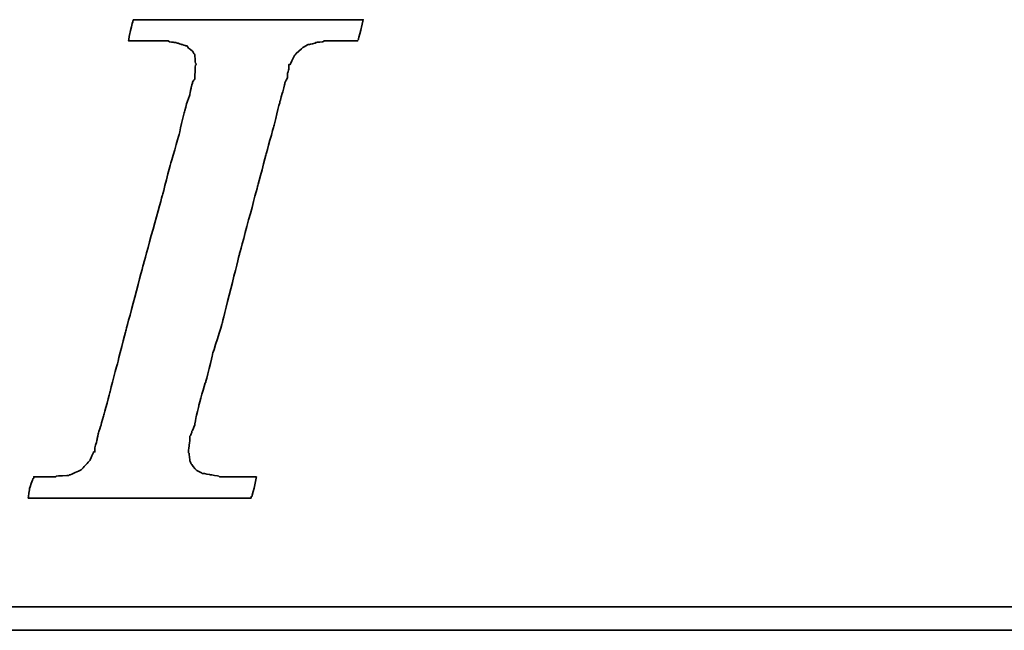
# Model space of a CAD drawing. Header units: millimetres. Extents: x 23 to 524, y 152 to 321.
# Tile 36 of 57: x 393 to 406, y 195 to 203. Entities that reach past the tile are written whole.
import ezdxf

# ---------------------------------------------------------------- set-up
doc = ezdxf.new("R2010")
doc.units = ezdxf.units.MM
doc.header["$LTSCALE"] = 0.15
doc.layers.add('DIM', color=4, linetype='CONTINUOUS')
doc.layers.add('layer 1', color=7, linetype='CONTINUOUS')

# ---------------------------------------------------------------- blocks, each defined once
blk = doc.blocks.new('TBI MOTION logo(完整正式版)')
at = {"layer": 'layer 1', "color": 22, "lineweight": 35}
for points, knots in [([(-40.59125, -7.94375), (-40.59125, -7.94375), (-40.97375, -7.94375), (-40.97375, -7.94375), (-40.97375, -7.94375), (-40.97375, -7.94375), (-41.38125, -7.94375), (-41.38125, -7.94375), (-41.38125, -7.94375), (-41.38125, -7.94375), (-41.54875, -7.94375), (-41.54875, -7.94375), (-41.54875, -7.94375), (-41.54875, -7.94375), (-41.59875, -7.94375), (-41.59875, -7.94375), (-41.59875, -7.94375), (-41.59875, -7.94375), (-41.88375, -7.94375), (-41.88375, -7.94375), (-41.88375, -7.94375), (-41.88375, -7.94375), (-41.90875, -7.91875), (-41.90875, -7.91875), (-41.90875, -7.91875), (-41.90875, -7.91875), (-42.19875, -7.87125), (-42.19875, -7.87125), (-42.19875, -7.87125), (-42.19875, -7.87125), (-42.43875, -7.82375), (-42.43875, -7.82375), (-42.43875, -7.82375), (-42.43875, -7.82375), (-42.45875, -7.82375), (-42.45875, -7.82375), (-42.45875, -7.82375), (-42.45875, -7.82375), (-42.48625, -7.82375), (-42.48625, -7.82375), (-42.48625, -7.82375), (-42.48625, -7.82375), (-42.67625, -7.72375), (-42.67625, -7.72375), (-42.67625, -7.72375), (-42.67625, -7.72375), (-42.70125, -7.70375), (-42.70125, -7.70375), (-42.70125, -7.70375), (-42.70125, -7.70375), (-42.72375, -7.67875), (-42.72375, -7.67875), (-42.72375, -7.67875), (-42.72375, -7.67875), (-42.86875, -7.48875), (-42.86875, -7.48875), (-42.86875, -7.48875), (-42.86875, -7.48875), (-42.89375, -7.43875), (-42.89375, -7.43875), (-42.89375, -7.43875), (-42.89375, -7.43875), (-42.91875, -7.38875), (-42.91875, -7.38875), (-42.91875, -7.38875), (-42.91875, -7.38875), (-42.93875, -7.12875), (-42.93875, -7.12875), (-42.93875, -7.12875), (-42.93875, -7.12875), (-42.96375, -7.10375), (-42.96375, -7.10375), (-42.96375, -7.10375), (-42.96375, -7.10375), (-42.96375, -7.05375), (-42.96375, -7.05375), (-42.96375, -7.05375), (-42.96375, -7.05375), (-42.96375, -7.00875), (-42.96375, -7.00875), (-42.96375, -7.00875), (-42.96375, -7.00875), (-42.91875, -6.69625), (-42.91875, -6.69625), (-42.91875, -6.69625), (-42.91875, -6.69625), (-42.91875, -6.62375), (-42.91875, -6.62375), (-42.91875, -6.62375), (-42.91875, -6.62375), (-42.91875, -6.59625), (-42.91875, -6.59625), (-42.91875, -6.59625), (-42.91875, -6.59625), (-42.91875, -6.57375), (-42.91875, -6.57375), (-42.91875, -6.57375), (-42.91875, -6.57375), (-42.91875, -6.52875), (-42.91875, -6.52875), (-42.91875, -6.52875), (-42.91875, -6.52875), (-42.89375, -6.50375), (-42.89375, -6.50375), (-42.89375, -6.50375), (-42.89375, -6.50375), (-42.84375, -6.38375), (-42.84375, -6.38375), (-42.84375, -6.38375), (-42.84375, -6.38375), (-42.84375, -6.35875), (-42.84375, -6.35875), (-42.84375, -6.35875), (-42.84375, -6.35875), (-42.74625, -6.14375), (-42.74625, -6.14375), (-42.74625, -6.14375), (-42.74625, -6.14375), (-42.70125, -5.85375), (-42.70125, -5.85375), (-42.70125, -5.85375), (-42.70125, -5.85375), (-42.60375, -5.47125), (-42.60375, -5.47125), (-42.60375, -5.47125), (-42.60375, -5.47125), (-42.60375, -5.44875), (-42.60375, -5.44875), (-42.60375, -5.44875), (-42.60375, -5.44875), (-42.38875, -4.67875), (-42.38875, -4.67875), (-42.38875, -4.67875), (-42.38875, -4.67875), (-42.36375, -4.65375), (-42.36375, -4.65375), (-42.36375, -4.65375), (-42.36375, -4.65375), (-42.12375, -3.69625), (-42.12375, -3.69625), (-42.12375, -3.69625), (-42.12375, -3.69625), (-42.12375, -3.67374), (-42.12375, -3.67374), (-42.12375, -3.67374), (-42.12375, -3.67374), (-41.78875, -2.59374), (-41.78875, -2.59374), (-41.78875, -2.59374), (-41.78875, -2.59374), (-41.18875, -0.19375), (-41.18875, -0.19375), (-41.18875, -0.19375), (-41.18875, -0.19375), (-40.54375, 2.20624), (-40.54375, 2.20624), (-40.54375, 2.20624), (-40.54375, 2.20624), (-40.25375, 3.30875), (-40.25375, 3.30875), (-40.25375, 3.30875), (-40.25375, 3.30875), (-39.98875, 4.27125), (-39.98875, 4.27125), (-39.98875, 4.27125), (-39.98875, 4.27125), (-39.77375, 5.13125), (-39.77375, 5.13125), (-39.77375, 5.13125), (-39.77375, 5.13125), (-39.67875, 5.47125), (-39.67875, 5.47125), (-39.67875, 5.47125), (-39.67875, 5.47125), (-39.60375, 5.75625), (-39.60375, 5.75625), (-39.60375, 5.75625), (-39.60375, 5.75625), (-39.60375, 5.78125), (-39.60375, 5.78125), (-39.60375, 5.78125), (-39.60375, 5.78125), (-39.50875, 5.97125), (-39.50875, 5.97125), (-39.50875, 5.97125), (-39.50875, 5.97125), (-39.50875, 6.13875), (-39.50875, 6.13875), (-39.50875, 6.13875), (-39.50875, 6.13875), (-39.48625, 6.16625), (-39.48625, 6.16625), (-39.48625, 6.16625), (-39.48625, 6.16625), (-39.46125, 6.28625), (-39.46125, 6.28625), (-39.46125, 6.28625), (-39.46125, 6.28625), (-39.46125, 6.42625), (-39.46125, 6.42625), (-39.46125, 6.42625), (-39.46125, 6.42625), (-39.41375, 6.42625), (-39.41375, 6.42625), (-39.41375, 6.42625), (-39.41375, 6.42625), (-39.29375, 6.69125), (-39.29375, 6.69125), (-39.29375, 6.69125), (-39.29375, 6.69125), (-39.26875, 6.74125), (-39.26875, 6.74125), (-39.26875, 6.74125), (-39.26875, 6.74125), (-39.24375, 6.76625), (-39.24375, 6.76625), (-39.24375, 6.76625), (-39.24375, 6.76625), (-38.98375, 7.00624), (-38.98375, 7.00624), (-38.98375, 7.00624), (-38.98375, 7.00624), (-38.95625, 7.02624), (-38.95625, 7.02624), (-38.95625, 7.02624), (-38.95625, 7.02624), (-38.78875, 7.12624), (-38.78875, 7.12624), (-38.78875, 7.12624), (-38.78875, 7.12624), (-38.76375, 7.12624), (-38.76375, 7.12624), (-38.76375, 7.12624), (-38.76375, 7.12624), (-38.74375, 7.12624), (-38.74375, 7.12624), (-38.74375, 7.12624), (-38.74375, 7.12624), (-38.52875, 7.17125), (-38.52875, 7.17125), (-38.52875, 7.17125), (-38.52875, 7.17125), (-38.52875, 7.19624), (-38.52875, 7.19624), (-38.52875, 7.19624), (-38.52875, 7.19624), (-38.50375, 7.19624), (-38.50375, 7.19624), (-38.50375, 7.19624), (-38.50375, 7.19624), (-38.26125, 7.21875), (-38.26125, 7.21875), (-38.26125, 7.21875), (-38.26125, 7.21875), (-38.23875, 7.24624), (-38.23875, 7.24624), (-38.23875, 7.24624), (-38.23875, 7.24624), (-38.21625, 7.24624), (-38.21625, 7.24624), (-38.21625, 7.24624), (-38.21625, 7.24624), (-38.18875, 7.24624), (-38.18875, 7.24624), (-38.18875, 7.24624), (-38.18875, 7.24624), (-37.90375, 7.24624), (-37.90375, 7.24624), (-37.90375, 7.24624), (-37.90375, 7.24624), (-37.85375, 7.24624), (-37.85375, 7.24624), (-37.85375, 7.24624), (-37.85375, 7.24624), (-37.75875, 7.24624), (-37.75875, 7.24624), (-37.75875, 7.24624), (-37.75875, 7.24624), (-37.42375, 7.24624), (-37.42375, 7.24624), (-37.42375, 7.24624), (-37.42375, 7.24624), (-37.08875, 7.24624), (-37.08875, 7.24624), (-37.08875, 7.24624), (-37.08875, 7.24624), (-37.06375, 7.24624), (-37.06375, 7.24624), (-37.06375, 7.24624), (-37.06375, 7.24624), (-37.06375, 7.26624), (-37.06375, 7.26624), (-37.06375, 7.26624), (-37.06375, 7.26624), (-37.03875, 7.29125), (-37.03875, 7.29125), (-37.03875, 7.29125), (-37.03875, 7.29125), (-37.03875, 7.31625), (-37.03875, 7.31625), (-37.03875, 7.31625), (-37.03875, 7.31625), (-36.94125, 7.67625), (-36.94125, 7.67625), (-36.94125, 7.67625), (-36.94125, 7.67625), (-36.86875, 7.98625), (-36.86875, 7.98625), (-36.86875, 7.98625), (-36.86875, 7.98625), (-36.98875, 7.98625), (-36.98875, 7.98625), (-36.98875, 7.98625), (-36.98875, 7.98625), (-37.42375, 7.98625), (-37.42375, 7.98625), (-37.42375, 7.98625), (-37.42375, 7.98625), (-37.94875, 7.98625), (-37.94875, 7.98625), (-37.94875, 7.98625), (-37.94875, 7.98625), (-38.57375, 7.98625), (-38.57375, 7.98625), (-38.57375, 7.98625), (-38.57375, 7.98625), (-39.29375, 7.98625), (-39.29375, 7.98625), (-39.29375, 7.98625), (-39.29375, 7.98625), (-40.82875, 7.98625), (-40.82875, 7.98625), (-40.82875, 7.98625), (-40.82875, 7.98625), (-42.36375, 7.98625), (-42.36375, 7.98625), (-42.36375, 7.98625), (-42.36375, 7.98625), (-43.08375, 7.98625), (-43.08375, 7.98625), (-43.08375, 7.98625), (-43.08375, 7.98625), (-43.70875, 7.98625), (-43.70875, 7.98625), (-43.70875, 7.98625), (-43.70875, 7.98625), (-44.23375, 7.98625), (-44.23375, 7.98625), (-44.23375, 7.98625), (-44.23375, 7.98625), (-44.66875, 7.98625), (-44.66875, 7.98625), (-44.66875, 7.98625), (-44.66875, 7.98625), (-44.88375, 7.98625), (-44.88375, 7.98625), (-44.88375, 7.98625), (-44.88375, 7.98625), (-44.90875, 7.94125), (-44.90875, 7.94125), (-44.90875, 7.94125), (-44.90875, 7.94125), (-44.90875, 7.91625), (-44.90875, 7.91625), (-44.90875, 7.91625), (-44.90875, 7.91625), (-45.00375, 7.55625), (-45.00375, 7.55625), (-45.00375, 7.55625), (-45.00375, 7.55625), (-45.05375, 7.24624), (-45.05375, 7.24624), (-45.05375, 7.24624), (-45.05375, 7.24624), (-44.61875, 7.24624), (-44.61875, 7.24624), (-44.61875, 7.24624), (-44.61875, 7.24624), (-44.11375, 7.24624), (-44.11375, 7.24624), (-44.11375, 7.24624), (-44.11375, 7.24624), (-43.99375, 7.24624), (-43.99375, 7.24624), (-43.99375, 7.24624), (-43.99375, 7.24624), (-43.94625, 7.24624), (-43.94625, 7.24624), (-43.94625, 7.24624), (-43.94625, 7.24624), (-43.92374, 7.24624), (-43.92374, 7.24624), (-43.92374, 7.24624), (-43.92374, 7.24624), (-43.65875, 7.24624), (-43.65875, 7.24624), (-43.65875, 7.24624), (-43.65875, 7.24624), (-43.63875, 7.21875), (-43.63875, 7.21875), (-43.63875, 7.21875), (-43.63875, 7.21875), (-43.46875, 7.19624), (-43.46875, 7.19624), (-43.46875, 7.19624), (-43.46875, 7.19624), (-43.39875, 7.19624), (-43.39875, 7.19624), (-43.39875, 7.19624), (-43.39875, 7.19624), (-43.37125, 7.17125), (-43.37125, 7.17125), (-43.37125, 7.17125), (-43.37125, 7.17125), (-43.34875, 7.17125), (-43.34875, 7.17125), (-43.34875, 7.17125), (-43.34875, 7.17125), (-43.20375, 7.12624), (-43.20375, 7.12624), (-43.20375, 7.12624), (-43.20375, 7.12624), (-43.05875, 7.07624), (-43.05875, 7.07624), (-43.05875, 7.07624), (-43.05875, 7.07624), (-43.01375, 7.07624), (-43.01375, 7.07624), (-43.01375, 7.07624), (-43.01375, 7.07624), (-42.98875, 7.02624), (-42.98875, 7.02624), (-42.98875, 7.02624), (-42.98875, 7.02624), (-42.79875, 6.86125), (-42.79875, 6.86125), (-42.79875, 6.86125), (-42.79875, 6.86125), (-42.77375, 6.81125), (-42.77375, 6.81125), (-42.77375, 6.81125), (-42.77375, 6.81125), (-42.74625, 6.76625), (-42.74625, 6.76625), (-42.74625, 6.76625), (-42.74625, 6.76625), (-42.72375, 6.47625), (-42.72375, 6.47625), (-42.72375, 6.47625), (-42.72375, 6.47625), (-42.70125, 6.45124), (-42.70125, 6.45124), (-42.70125, 6.45124), (-42.70125, 6.45124), (-42.70125, 6.42625), (-42.70125, 6.42625), (-42.70125, 6.42625), (-42.70125, 6.42625), (-42.72375, 6.40625), (-42.72375, 6.40625), (-42.72375, 6.40625), (-42.72375, 6.40625), (-42.74625, 5.97125), (-42.74625, 5.97125), (-42.74625, 5.97125), (-42.74625, 5.97125), (-42.74625, 5.94625), (-42.74625, 5.94625), (-42.74625, 5.94625), (-42.74625, 5.94625), (-42.74625, 5.92625), (-42.74625, 5.92625), (-42.74625, 5.92625), (-42.74625, 5.92625), (-42.77375, 5.87625), (-42.77375, 5.87625), (-42.77375, 5.87625), (-42.77375, 5.87625), (-42.81875, 5.80625), (-42.81875, 5.80625), (-42.81875, 5.80625), (-42.81875, 5.80625), (-42.86875, 5.63625), (-42.86875, 5.63625), (-42.86875, 5.63625), (-42.86875, 5.63625), (-42.91875, 5.39625), (-42.91875, 5.39625), (-42.91875, 5.39625), (-42.91875, 5.39625), (-42.91875, 5.37124), (-42.91875, 5.37124), (-42.91875, 5.37124), (-42.91875, 5.37124), (-43.01375, 5.10874), (-43.01375, 5.10874), (-43.01375, 5.10874), (-43.01375, 5.10874), (-43.10875, 4.77124), (-43.10875, 4.77124), (-43.10875, 4.77124), (-43.10875, 4.77124), (-43.29875, 3.95625), (-43.29875, 3.95625), (-43.29875, 3.95625), (-43.29875, 3.95625), (-43.58875, 2.95125), (-43.58875, 2.95125), (-43.58875, 2.95125), (-43.58875, 2.95125), (-43.87375, 1.87125), (-43.87375, 1.87125), (-43.87375, 1.87125), (-43.87375, 1.87125), (-44.52625, -0.50374), (-44.52625, -0.50374), (-44.52625, -0.50374), (-44.52625, -0.50374), (-45.14875, -2.85375), (-45.14875, -2.85375), (-45.14875, -2.85375), (-45.14875, -2.85375), (-45.43375, -3.95875), (-45.43375, -3.95875), (-45.43375, -3.95875), (-45.43375, -3.95875), (-45.69875, -4.96875), (-45.69875, -4.96875), (-45.69875, -4.96875), (-45.69875, -4.96875), (-45.91375, -5.78375), (-45.91375, -5.78375), (-45.91375, -5.78375), (-45.91375, -5.78375), (-46.01375, -6.11875), (-46.01375, -6.11875), (-46.01375, -6.11875), (-46.01375, -6.11875), (-46.01375, -6.14375), (-46.01375, -6.14375), (-46.01375, -6.14375), (-46.01375, -6.14375), (-46.10875, -6.40875), (-46.10875, -6.40875), (-46.10875, -6.40875), (-46.10875, -6.40875), (-46.15375, -6.64875), (-46.15375, -6.64875), (-46.15375, -6.64875), (-46.15375, -6.64875), (-46.20375, -6.83875), (-46.20375, -6.83875), (-46.20375, -6.83875), (-46.20375, -6.83875), (-46.22875, -6.93375), (-46.22875, -6.93375), (-46.22875, -6.93375), (-46.22875, -6.93375), (-46.22875, -7.07875), (-46.22875, -7.07875), (-46.22875, -7.07875), (-46.22875, -7.07875), (-46.27375, -7.07875), (-46.27375, -7.07875), (-46.27375, -7.07875), (-46.27375, -7.07875), (-46.39375, -7.34375), (-46.39375, -7.34375), (-46.39375, -7.34375), (-46.39375, -7.34375), (-46.39375, -7.36875), (-46.39375, -7.36875), (-46.39375, -7.36875), (-46.39375, -7.36875), (-46.42125, -7.38875), (-46.42125, -7.38875), (-46.42125, -7.38875), (-46.42125, -7.38875), (-46.68375, -7.67875), (-46.68375, -7.67875), (-46.68375, -7.67875), (-46.68375, -7.67875), (-46.70875, -7.70375), (-46.70875, -7.70375), (-46.70875, -7.70375), (-46.70875, -7.70375), (-46.75375, -7.72375), (-46.75375, -7.72375), (-46.75375, -7.72375), (-46.75375, -7.72375), (-47.08875, -7.87125), (-47.08875, -7.87125), (-47.08875, -7.87125), (-47.08875, -7.87125), (-47.11625, -7.87125), (-47.11625, -7.87125), (-47.11625, -7.87125), (-47.11625, -7.87125), (-47.13875, -7.89375), (-47.13875, -7.89375), (-47.13875, -7.89375), (-47.13875, -7.89375), (-47.56875, -7.91875), (-47.56875, -7.91875), (-47.56875, -7.91875), (-47.56875, -7.91875), (-47.59625, -7.94375), (-47.59625, -7.94375), (-47.59625, -7.94375), (-47.59625, -7.94375), (-47.64375, -7.94375), (-47.64375, -7.94375), (-47.64375, -7.94375), (-47.64375, -7.94375), (-47.73625, -7.94375), (-47.73625, -7.94375), (-47.73625, -7.94375), (-47.73625, -7.94375), (-48.07375, -7.94375), (-48.07375, -7.94375), (-48.07375, -7.94375), (-48.07375, -7.94375), (-48.36125, -7.94375), (-48.36125, -7.94375), (-48.36125, -7.94375), (-48.36125, -7.94375), (-48.36125, -7.96625), (-48.36125, -7.96625), (-48.36125, -7.96625), (-48.36125, -7.96625), (-48.36125, -7.99125), (-48.36125, -7.99125), (-48.36125, -7.99125), (-48.36125, -7.99125), (-48.38875, -8.01375), (-48.38875, -8.01375), (-48.38875, -8.01375), (-48.38875, -8.01375), (-48.50875, -8.34875), (-48.50875, -8.34875), (-48.50875, -8.34875), (-48.50875, -8.34875), (-48.55375, -8.68625), (-48.55375, -8.68625), (-48.55375, -8.68625), (-48.55375, -8.68625), (-48.45875, -8.68625), (-48.45875, -8.68625), (-48.45875, -8.68625), (-48.45875, -8.68625), (-48.07375, -8.68625), (-48.07375, -8.68625), (-48.07375, -8.68625), (-48.07375, -8.68625), (-47.52375, -8.68625), (-47.52375, -8.68625), (-47.52375, -8.68625), (-47.52375, -8.68625), (-46.92375, -8.68625), (-46.92375, -8.68625), (-46.92375, -8.68625), (-46.92375, -8.68625), (-46.25375, -8.68625), (-46.25375, -8.68625), (-46.25375, -8.68625), (-46.25375, -8.68625), (-46.20375, -8.68625), (-46.20375, -8.68625), (-46.20375, -8.68625), (-46.20375, -8.68625), (-44.71375, -8.68625), (-44.71375, -8.68625), (-44.71375, -8.68625), (-44.71375, -8.68625), (-43.22875, -8.68625), (-43.22875, -8.68625), (-43.22875, -8.68625), (-43.22875, -8.68625), (-42.55875, -8.68625), (-42.55875, -8.68625), (-42.55875, -8.68625), (-42.55875, -8.68625), (-42.50875, -8.68625), (-42.50875, -8.68625), (-42.50875, -8.68625), (-42.50875, -8.68625), (-41.93375, -8.68625), (-41.93375, -8.68625), (-41.93375, -8.68625), (-41.93375, -8.68625), (-41.38125, -8.68625), (-41.38125, -8.68625), (-41.38125, -8.68625), (-41.38125, -8.68625), (-40.97375, -8.68625), (-40.97375, -8.68625), (-40.97375, -8.68625), (-40.97375, -8.68625), (-40.78125, -8.68625), (-40.78125, -8.68625), (-40.78125, -8.68625), (-40.78125, -8.68625), (-40.78125, -8.63875), (-40.78125, -8.63875), (-40.78125, -8.63875), (-40.78125, -8.63875), (-40.75875, -8.63875), (-40.75875, -8.63875), (-40.75875, -8.63875), (-40.75875, -8.63875), (-40.66375, -8.27875), (-40.66375, -8.27875), (-40.66375, -8.27875), (-40.66375, -8.27875), (-40.59125, -7.94375), (-40.59125, -7.94375)], [0, 0, 0, 0, 0.00558659, 0.00558659, 0.00558659, 0.0055866, 0.01117318, 0.01117318, 0.01117318, 0.01117319, 0.01675978, 0.01675978, 0.01675978, 0.01675979, 0.02234637, 0.02234637, 0.02234637, 0.02234638, 0.02793296, 0.02793296, 0.02793296, 0.02793297, 0.03351955, 0.03351955, 0.03351955, 0.03351956, 0.03910615, 0.03910615, 0.03910615, 0.03910616, 0.04469274, 0.04469274, 0.04469274, 0.04469275, 0.05027933, 0.05027933, 0.05027933, 0.05027934, 0.05586592, 0.05586592, 0.05586592, 0.05586593, 0.06145251, 0.06145251, 0.06145251, 0.06145252, 0.06703911, 0.06703911, 0.06703911, 0.06703912, 0.0726257, 0.0726257, 0.0726257, 0.07262571, 0.07821229, 0.07821229, 0.07821229, 0.0782123, 0.08379888, 0.08379888, 0.08379888, 0.08379889, 0.08938547, 0.08938547, 0.08938547, 0.08938548, 0.09497207, 0.09497207, 0.09497207, 0.09497208, 0.10055866, 0.10055866, 0.10055866, 0.10055867, 0.10614525, 0.10614525, 0.10614525, 0.10614526, 0.11173184, 0.11173184, 0.11173184, 0.11173185, 0.11731844, 0.11731844, 0.11731844, 0.11731845, 0.12290503, 0.12290503, 0.12290503, 0.12290504, 0.12849162, 0.12849162, 0.12849162, 0.12849163, 0.13407821, 0.13407821, 0.13407821, 0.13407822, 0.1396648, 0.1396648, 0.1396648, 0.13966481, 0.1452514, 0.1452514, 0.1452514, 0.14525141, 0.15083799, 0.15083799, 0.15083799, 0.150838, 0.15642458, 0.15642458, 0.15642458, 0.15642459, 0.16201117, 0.16201117, 0.16201117, 0.16201118, 0.16759777, 0.16759777, 0.16759777, 0.16759778, 0.17318436, 0.17318436, 0.17318436, 0.17318437, 0.17877095, 0.17877095, 0.17877095, 0.17877096, 0.18435754, 0.18435754, 0.18435754, 0.18435755, 0.18994413, 0.18994413, 0.18994413, 0.18994414, 0.19553073, 0.19553073, 0.19553073, 0.19553074, 0.20111732, 0.20111732, 0.20111732, 0.20111733, 0.20670391, 0.20670391, 0.20670391, 0.20670392, 0.2122905, 0.2122905, 0.2122905, 0.21229051, 0.21787709, 0.21787709, 0.21787709, 0.2178771, 0.22346369, 0.22346369, 0.22346369, 0.2234637, 0.22905028, 0.22905028, 0.22905028, 0.22905029, 0.23463687, 0.23463687, 0.23463687, 0.23463688, 0.24022346, 0.24022346, 0.24022346, 0.24022347, 0.24581006, 0.24581006, 0.24581006, 0.24581007, 0.25139665, 0.25139665, 0.25139665, 0.25139666, 0.25698324, 0.25698324, 0.25698324, 0.25698325, 0.26256983, 0.26256983, 0.26256983, 0.26256984, 0.26815642, 0.26815642, 0.26815642, 0.26815643, 0.27374302, 0.27374302, 0.27374302, 0.27374303, 0.27932961, 0.27932961, 0.27932961, 0.27932962, 0.2849162, 0.2849162, 0.2849162, 0.28491621, 0.29050279, 0.29050279, 0.29050279, 0.2905028, 0.29608939, 0.29608939, 0.29608939, 0.2960894, 0.30167598, 0.30167598, 0.30167598, 0.30167599, 0.30726257, 0.30726257, 0.30726257, 0.30726258, 0.31284916, 0.31284916, 0.31284916, 0.31284917, 0.31843575, 0.31843575, 0.31843575, 0.31843576, 0.32402235, 0.32402235, 0.32402235, 0.32402236, 0.32960894, 0.32960894, 0.32960894, 0.32960895, 0.33519553, 0.33519553, 0.33519553, 0.33519554, 0.34078212, 0.34078212, 0.34078212, 0.34078213, 0.34636872, 0.34636872, 0.34636872, 0.34636873, 0.35195531, 0.35195531, 0.35195531, 0.35195532, 0.3575419, 0.3575419, 0.3575419, 0.35754191, 0.36312849, 0.36312849, 0.36312849, 0.3631285, 0.36871508, 0.36871508, 0.36871508, 0.36871509, 0.37430168, 0.37430168, 0.37430168, 0.37430169, 0.37988827, 0.37988827, 0.37988827, 0.37988828, 0.38547486, 0.38547486, 0.38547486, 0.38547487, 0.39106145, 0.39106145, 0.39106145, 0.39106146, 0.39664804, 0.39664804, 0.39664804, 0.39664805, 0.40223464, 0.40223464, 0.40223464, 0.40223465, 0.40782123, 0.40782123, 0.40782123, 0.40782124, 0.41340782, 0.41340782, 0.41340782, 0.41340783, 0.41899441, 0.41899441, 0.41899441, 0.41899442, 0.42458101, 0.42458101, 0.42458101, 0.42458102, 0.4301676, 0.4301676, 0.4301676, 0.43016761, 0.43575419, 0.43575419, 0.43575419, 0.4357542, 0.44134078, 0.44134078, 0.44134078, 0.44134079, 0.44692737, 0.44692737, 0.44692737, 0.44692738, 0.45251397, 0.45251397, 0.45251397, 0.45251398, 0.45810056, 0.45810056, 0.45810056, 0.45810057, 0.46368715, 0.46368715, 0.46368715, 0.46368716, 0.46927374, 0.46927374, 0.46927374, 0.46927375, 0.47486034, 0.47486034, 0.47486034, 0.47486035, 0.48044693, 0.48044693, 0.48044693, 0.48044694, 0.48603352, 0.48603352, 0.48603352, 0.48603353, 0.49162011, 0.49162011, 0.49162011, 0.49162012, 0.4972067, 0.4972067, 0.4972067, 0.49720671, 0.5027933, 0.5027933, 0.5027933, 0.50279331, 0.50837989, 0.50837989, 0.50837989, 0.5083799, 0.51396648, 0.51396648, 0.51396648, 0.51396649, 0.51955307, 0.51955307, 0.51955307, 0.51955308, 0.52513966, 0.52513966, 0.52513966, 0.52513967, 0.53072626, 0.53072626, 0.53072626, 0.53072627, 0.53631285, 0.53631285, 0.53631285, 0.53631286, 0.54189944, 0.54189944, 0.54189944, 0.54189945, 0.54748603, 0.54748603, 0.54748603, 0.54748604, 0.55307263, 0.55307263, 0.55307263, 0.55307264, 0.55865922, 0.55865922, 0.55865922, 0.55865923, 0.56424581, 0.56424581, 0.56424581, 0.56424582, 0.5698324, 0.5698324, 0.5698324, 0.56983241, 0.57541899, 0.57541899, 0.57541899, 0.575419, 0.58100559, 0.58100559, 0.58100559, 0.5810056, 0.58659218, 0.58659218, 0.58659218, 0.58659219, 0.59217877, 0.59217877, 0.59217877, 0.59217878, 0.59776536, 0.59776536, 0.59776536, 0.59776537, 0.60335196, 0.60335196, 0.60335196, 0.60335197, 0.60893855, 0.60893855, 0.60893855, 0.60893856, 0.61452514, 0.61452514, 0.61452514, 0.61452515, 0.62011173, 0.62011173, 0.62011173, 0.62011174, 0.62569832, 0.62569832, 0.62569832, 0.62569833, 0.63128492, 0.63128492, 0.63128492, 0.63128493, 0.63687151, 0.63687151, 0.63687151, 0.63687152, 0.6424581, 0.6424581, 0.6424581, 0.64245811, 0.64804469, 0.64804469, 0.64804469, 0.6480447, 0.65363128, 0.65363128, 0.65363128, 0.65363129, 0.65921788, 0.65921788, 0.65921788, 0.65921789, 0.66480447, 0.66480447, 0.66480447, 0.66480448, 0.67039106, 0.67039106, 0.67039106, 0.67039107, 0.67597765, 0.67597765, 0.67597765, 0.67597766, 0.68156425, 0.68156425, 0.68156425, 0.68156426, 0.68715084, 0.68715084, 0.68715084, 0.68715085, 0.69273743, 0.69273743, 0.69273743, 0.69273744, 0.69832402, 0.69832402, 0.69832402, 0.69832403, 0.70391061, 0.70391061, 0.70391061, 0.70391062, 0.70949721, 0.70949721, 0.70949721, 0.70949722, 0.7150838, 0.7150838, 0.7150838, 0.71508381, 0.72067039, 0.72067039, 0.72067039, 0.7206704, 0.72625698, 0.72625698, 0.72625698, 0.72625699, 0.73184358, 0.73184358, 0.73184358, 0.73184359, 0.73743017, 0.73743017, 0.73743017, 0.73743018, 0.74301676, 0.74301676, 0.74301676, 0.74301677, 0.74860335, 0.74860335, 0.74860335, 0.74860336, 0.75418994, 0.75418994, 0.75418994, 0.75418995, 0.75977654, 0.75977654, 0.75977654, 0.75977655, 0.76536313, 0.76536313, 0.76536313, 0.76536314, 0.77094972, 0.77094972, 0.77094972, 0.77094973, 0.77653631, 0.77653631, 0.77653631, 0.77653632, 0.78212291, 0.78212291, 0.78212291, 0.78212292, 0.7877095, 0.7877095, 0.7877095, 0.78770951, 0.79329609, 0.79329609, 0.79329609, 0.7932961, 0.79888268, 0.79888268, 0.79888268, 0.79888269, 0.80446927, 0.80446927, 0.80446927, 0.80446928, 0.81005587, 0.81005587, 0.81005587, 0.81005588, 0.81564246, 0.81564246, 0.81564246, 0.81564247, 0.82122905, 0.82122905, 0.82122905, 0.82122906, 0.82681564, 0.82681564, 0.82681564, 0.82681565, 0.83240223, 0.83240223, 0.83240223, 0.83240224, 0.83798883, 0.83798883, 0.83798883, 0.83798884, 0.84357542, 0.84357542, 0.84357542, 0.84357543, 0.84916201, 0.84916201, 0.84916201, 0.84916202, 0.8547486, 0.8547486, 0.8547486, 0.85474861, 0.8603352, 0.8603352, 0.8603352, 0.86033521, 0.86592179, 0.86592179, 0.86592179, 0.8659218, 0.87150838, 0.87150838, 0.87150838, 0.87150839, 0.87709497, 0.87709497, 0.87709497, 0.87709498, 0.88268156, 0.88268156, 0.88268156, 0.88268157, 0.88826816, 0.88826816, 0.88826816, 0.88826817, 0.89385475, 0.89385475, 0.89385475, 0.89385476, 0.89944134, 0.89944134, 0.89944134, 0.89944135, 0.90502793, 0.90502793, 0.90502793, 0.90502794, 0.91061453, 0.91061453, 0.91061453, 0.91061454, 0.91620112, 0.91620112, 0.91620112, 0.91620113, 0.92178771, 0.92178771, 0.92178771, 0.92178772, 0.9273743, 0.9273743, 0.9273743, 0.92737431, 0.93296089, 0.93296089, 0.93296089, 0.9329609, 0.93854749, 0.93854749, 0.93854749, 0.9385475, 0.94413408, 0.94413408, 0.94413408, 0.94413409, 0.94972067, 0.94972067, 0.94972067, 0.94972068, 0.95530726, 0.95530726, 0.95530726, 0.95530727, 0.96089385, 0.96089385, 0.96089385, 0.96089386, 0.96648045, 0.96648045, 0.96648045, 0.96648046, 0.97206704, 0.97206704, 0.97206704, 0.97206705, 0.97765363, 0.97765363, 0.97765363, 0.97765364, 0.98324022, 0.98324022, 0.98324022, 0.98324023, 0.98882682, 0.98882682, 0.98882682, 0.98882683, 0.99441341, 0.99441341, 0.99441341, 0.99441342, 1, 1, 1, 1]), ([(75.90875, -9.47875), (75.90875, -9.47875), (75.90875, -12.28625), (75.90875, -12.28625), (75.90875, -12.28625), (75.90875, -12.28625), (75.90875, -12.47875), (75.90875, -12.47875), (75.90875, -12.47875), (75.90875, -12.47875), (75.71625, -12.47875), (75.71625, -12.47875), (75.71625, -12.47875), (75.71625, -12.47875), (-88.32875, -12.47875), (-88.32875, -12.47875), (-88.32875, -12.47875), (-88.32875, -12.47875), (-88.32875, -13.29375), (-88.32875, -13.29375), (-88.32875, -13.29375), (-88.32875, -13.29375), (82.89125, -13.29375), (82.89125, -13.29375), (82.89125, -13.29375), (82.89125, -13.29375), (75.90875, -9.47875), (75.90875, -9.47875)], [0, 0, 0, 0, 0.14285714, 0.14285714, 0.14285714, 0.14285715, 0.28571429, 0.28571429, 0.28571429, 0.2857143, 0.42857143, 0.42857143, 0.42857143, 0.42857144, 0.57142857, 0.57142857, 0.57142857, 0.57142858, 0.71428571, 0.71428571, 0.71428571, 0.71428572, 0.85714286, 0.85714286, 0.85714286, 0.85714287, 1, 1, 1, 1])]:
    blk.add_open_spline(points, degree=3, knots=knots, dxfattribs=at)

msp = doc.modelspace()

# ---------------------------------------------------------------- block references
at = {"layer": 'DIM', "color": 7, "xscale": 0.3705098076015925, "yscale": 0.3705098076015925, "zscale": 0.3705098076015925}
msp.add_blockref('TBI MOTION logo(完整正式版)', (411.247, 199.811), dxfattribs=at)

doc.saveas('drawing.dxf')
